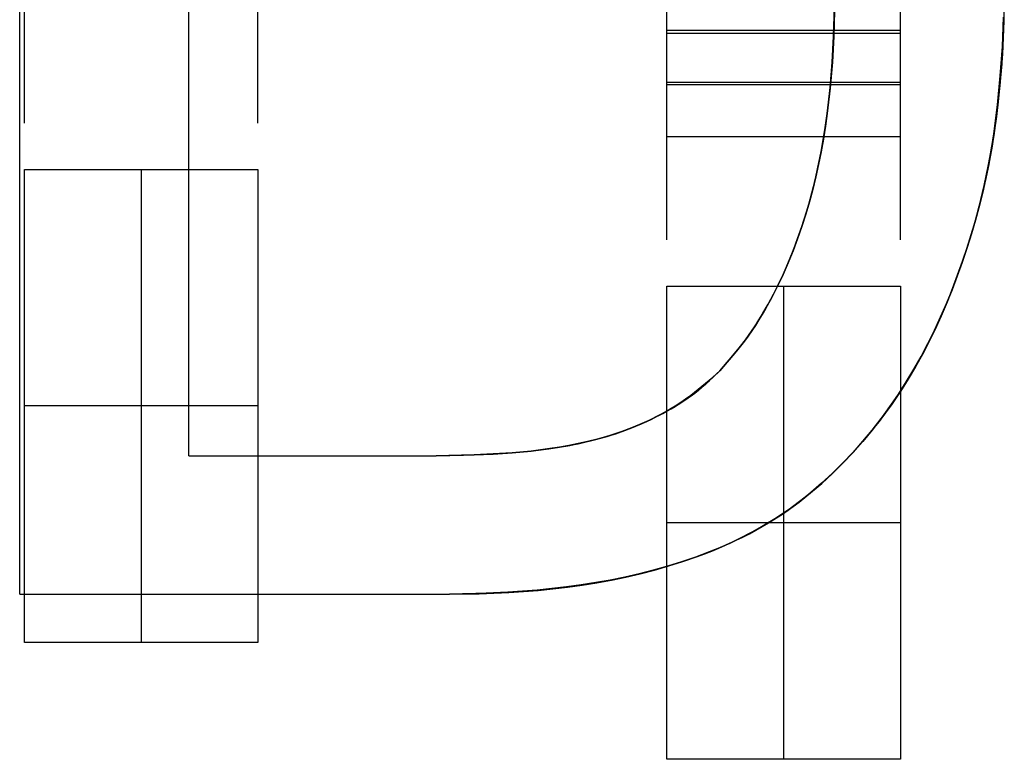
# Model space of a CAD drawing. Header units: millimetres. Extents: x -88 to 88, y -12 to 103.
# Tile 158 of 256: x -45.46 to -43.77, y 7.34 to 8.6. Entities that reach past the tile are written whole.
import ezdxf

# ---------------------------------------------------------------- set-up
doc = ezdxf.new("R2010")
doc.units = ezdxf.units.MM
doc.layers.add('Default', color=7, linetype='Continuous', true_color=0x000000)
doc.layers.add('TOP', color=7, linetype='Continuous', true_color=0xc80000)

msp = doc.modelspace()

# ---------------------------------------------------------------- linework, layer by layer
at = {"layer": 'Default', "color": 254, "true_color": 0xcad1ee}
for points in [[(-45.4512, 8.4246), (-45.4512, 8.9363)], [(-45.0512, 8.4246), (-45.0512, 8.9363)], [(-44.3512, 8.2246), (-44.3512, 8.7363)], [(-43.9512, 8.2246), (-43.9512, 8.7363)], [(-43.9512, 8.5834), (-44.3512, 8.5834)], [(-44.3512, 8.5787), (-43.9512, 8.5787)], [(-44.3512, 8.4949), (-43.9512, 8.4949)], [(-43.9512, 8.4902), (-44.3512, 8.4902)], [(-44.3512, 8.4017), (-43.9512, 8.4017)], [(-45.4512, 7.5352), (-45.4512, 8.3452)], [(-45.4512, 8.3452), (-45.0512, 8.3452)], [(-45.4512, 7.5352), (-45.4512, 8.3452)], [(-45.4512, 8.3452), (-45.0512, 8.3452)], [(-45.2512, 8.3452), (-45.2512, 7.5352)], [(-45.2512, 8.3452), (-45.2512, 7.5352)], [(-45.0512, 8.3452), (-45.0512, 7.5352)], [(-45.0512, 8.3452), (-45.0512, 7.5352)], [(-44.3512, 7.3352), (-44.3512, 8.1452)], [(-44.3512, 8.1452), (-43.9512, 8.1452)], [(-44.3512, 7.3352), (-44.3512, 8.1452)], [(-44.3512, 8.1452), (-43.9512, 8.1452)], [(-44.1512, 8.1452), (-44.1512, 7.3352)], [(-44.1512, 8.1452), (-44.1512, 7.3352)], [(-43.9512, 8.1452), (-43.9512, 7.3352)], [(-43.9512, 8.1452), (-43.9512, 7.3352)], [(-45.0512, 7.9402), (-45.4512, 7.9402)], [(-45.0512, 7.9402), (-45.4512, 7.9402)], [(-43.9512, 7.7402), (-44.3512, 7.7402)], [(-43.9512, 7.7402), (-44.3512, 7.7402)], [(-45.0512, 7.5352), (-45.4512, 7.5352)], [(-45.0512, 7.5352), (-45.4512, 7.5352)], [(-45.0512, 7.5352), (-45.4512, 7.5352)], [(-43.9512, 7.3352), (-44.3512, 7.3352)], [(-43.9512, 7.3352), (-44.3512, 7.3352)], [(-43.9512, 7.3352), (-44.3512, 7.3352)]]:
    msp.add_lwpolyline(points, dxfattribs=at)
at = {"layer": 'Default', "color": 254, "true_color": 0xcad1ee, "extrusion": (1, 0, 0)}
for points in [[(8.5787, -4.5484), (8.5957, -4.5398), (8.613, -4.5318), (8.6306, -4.5244), (8.6484, -4.5177), (8.6664, -4.5115), (8.6846, -4.506), (8.7031, -4.5011), (8.7216, -4.4968), (8.7404, -4.4932), (8.7592, -4.4903), (8.7781, -4.488), (8.7971, -4.4863), (8.8161, -4.4853), (8.8352, -4.485)], [(8.3452, -4.905), (8.3712, -4.9046), (8.3971, -4.9032), (8.423, -4.901), (8.4488, -4.8978), (8.4745, -4.8938), (8.5, -4.8889), (8.5253, -4.8831), (8.5504, -4.8764), (8.5753, -4.8689), (8.5999, -4.8605), (8.6242, -4.8512), (8.6481, -4.8412), (8.6717, -4.8303), (8.6949, -4.8186)], [(8.6719, -4.7254), (8.4949, -4.8186)], [(8.4949, -4.8186), (8.6719, -4.7254)], [(8.4949, -4.8186), (8.6719, -4.7254)], [(8.3452, -4.705), (8.3642, -4.7047), (8.3833, -4.7037), (8.4023, -4.702), (8.4212, -4.6997), (8.44, -4.6968), (8.4587, -4.6932), (8.4773, -4.6889), (8.4957, -4.684), (8.514, -4.6785), (8.532, -4.6723), (8.5498, -4.6656), (8.5674, -4.6582), (8.5847, -4.6502), (8.6017, -4.6416)], [(8.4017, -4.6416), (8.5787, -4.5484)], [(8.4017, -4.6416), (8.5787, -4.5484)], [(8.5787, -4.5484), (8.4017, -4.6416)], [(8.1452, -4.905), (8.1712, -4.9046), (8.1971, -4.9032), (8.223, -4.901), (8.2488, -4.8978), (8.2745, -4.8938), (8.3, -4.8889), (8.3253, -4.8831), (8.3504, -4.8764), (8.3753, -4.8689), (8.3999, -4.8605), (8.4242, -4.8512), (8.4481, -4.8412), (8.4717, -4.8303), (8.4949, -4.8186)], [(8.1452, -4.705), (8.1642, -4.7047), (8.1833, -4.7037), (8.2023, -4.702), (8.2212, -4.6997), (8.24, -4.6968), (8.2587, -4.6932), (8.2773, -4.6889), (8.2957, -4.684), (8.314, -4.6785), (8.332, -4.6723), (8.3498, -4.6656), (8.3674, -4.6582), (8.3847, -4.6502), (8.4017, -4.6416)], [(8.4017, -4.6416), (8.3847, -4.6502), (8.3674, -4.6582), (8.3498, -4.6656), (8.332, -4.6723), (8.314, -4.6785), (8.2957, -4.684), (8.2773, -4.6889), (8.2587, -4.6932), (8.24, -4.6968), (8.2212, -4.6997), (8.2023, -4.702), (8.1833, -4.7037), (8.1642, -4.7047), (8.1452, -4.705)], [(8.2545, -4.905), (8.2545, -4.705)], [(8.2545, -4.905), (8.2545, -4.705)], [(8.0545, -4.905), (8.0545, -4.705)], [(8.0545, -4.905), (8.0545, -4.705)], [(7.5352, -4.705), (7.5352, -4.905)], [(7.5352, -4.705), (7.5352, -4.905)], [(7.5352, -4.905), (7.5352, -4.705)], [(7.3352, -4.705), (7.3352, -4.905)], [(7.3352, -4.705), (7.3352, -4.905)], [(7.3352, -4.905), (7.3352, -4.705)]]:
    msp.add_lwpolyline(points, dxfattribs=at)
at = {"layer": 'Default', "color": 254, "true_color": 0xcad1ee, "extrusion": (1, -2.76537e-13, 1.32425e-12)}
msp.add_lwpolyline([(8.7389, -4.4935), (8.7204, -4.4971), (8.702, -4.5014), (8.6837, -4.5062), (8.6656, -4.5118), (8.6478, -4.5179), (8.6301, -4.5246), (8.6127, -4.532), (8.5955, -4.5399), (8.5787, -4.5484)], dxfattribs=at)
at = {"layer": 'Default', "color": 254, "true_color": 0xcad1ee, "extrusion": (1, 3.5585e-13, -1.03823e-12)}
msp.add_lwpolyline([(8.7389, -4.4935), (8.7204, -4.4971), (8.702, -4.5014), (8.6837, -4.5062), (8.6656, -4.5118), (8.6478, -4.5179), (8.6301, -4.5246), (8.6127, -4.532), (8.5955, -4.5399), (8.5787, -4.5484)], dxfattribs=at)
at = {"layer": 'Default', "color": 254, "true_color": 0xcad1ee, "extrusion": (1, -9.74721e-14, 4.76517e-13)}
msp.add_lwpolyline([(8.3452, -4.905), (8.3712, -4.9046), (8.3971, -4.9032), (8.423, -4.901), (8.4488, -4.8978), (8.4745, -4.8938), (8.5, -4.8889), (8.5253, -4.8831), (8.5504, -4.8764), (8.5753, -4.8689), (8.5999, -4.8605), (8.6242, -4.8512), (8.6481, -4.8412), (8.6717, -4.8303), (8.6949, -4.8186)], dxfattribs=at)
at = {"layer": 'Default', "color": 254, "true_color": 0xcad1ee, "extrusion": (1, -1.35769e-13, 4.67051e-13)}
for points in [[(8.6949, -4.8186), (8.6717, -4.8303), (8.6481, -4.8412), (8.6242, -4.8512), (8.5999, -4.8605), (8.5753, -4.8689), (8.5504, -4.8764), (8.5253, -4.8831), (8.5, -4.8889), (8.4745, -4.8938), (8.4488, -4.8978), (8.423, -4.901), (8.3971, -4.9032), (8.3712, -4.9046), (8.3452, -4.905)], [(8.1452, -4.905), (8.1712, -4.9046), (8.1971, -4.9032), (8.223, -4.901), (8.2488, -4.8978), (8.2745, -4.8938), (8.3, -4.8889), (8.3253, -4.8831), (8.3504, -4.8764), (8.3753, -4.8689), (8.3999, -4.8605), (8.4242, -4.8512), (8.4481, -4.8412), (8.4717, -4.8303), (8.4949, -4.8186)]]:
    msp.add_lwpolyline(points, dxfattribs=at)
at = {"layer": 'Default', "color": 254, "true_color": 0xcad1ee, "extrusion": (1, -5.37806e-14, 4.41682e-13)}
msp.add_lwpolyline([(8.3452, -4.705), (8.3642, -4.7047), (8.3833, -4.7037), (8.4023, -4.702), (8.4212, -4.6997), (8.44, -4.6968), (8.4587, -4.6932), (8.4773, -4.6889), (8.4957, -4.684), (8.514, -4.6785), (8.532, -4.6723), (8.5498, -4.6656), (8.5674, -4.6582), (8.5847, -4.6502), (8.6017, -4.6416)], dxfattribs=at)
at = {"layer": 'Default', "color": 254, "true_color": 0xcad1ee, "extrusion": (1, 1.0599e-13, -4.28776e-13)}
msp.add_lwpolyline([(8.6017, -4.6416), (8.5847, -4.6502), (8.5674, -4.6582), (8.5498, -4.6656), (8.532, -4.6723), (8.514, -4.6785), (8.4957, -4.684), (8.4773, -4.6889), (8.4587, -4.6932), (8.44, -4.6968), (8.4212, -4.6997), (8.4023, -4.702), (8.3833, -4.7037), (8.3642, -4.7047), (8.3452, -4.705)], dxfattribs=at)
at = {"layer": 'Default', "color": 254, "true_color": 0xcad1ee, "extrusion": (1, 1.85723e-14, 1.71461e-13)}
msp.add_lwpolyline([(8.4949, -4.8186), (8.4717, -4.8303), (8.4481, -4.8412), (8.4242, -4.8512), (8.3999, -4.8605), (8.3753, -4.8689), (8.3504, -4.8764), (8.3253, -4.8831), (8.3, -4.8889), (8.2745, -4.8938), (8.2488, -4.8978), (8.223, -4.901), (8.1971, -4.9032), (8.1712, -4.9046), (8.1452, -4.905)], dxfattribs=at)
at = {"layer": 'Default', "color": 254, "true_color": 0xcad1ee, "extrusion": (1, -7.90994e-14, 2.07935e-13)}
msp.add_lwpolyline([(8.1452, -4.705), (8.1642, -4.7047), (8.1833, -4.7037), (8.2023, -4.702), (8.2212, -4.6997), (8.24, -4.6968), (8.2587, -4.6932), (8.2773, -4.6889), (8.2957, -4.684), (8.314, -4.6785), (8.332, -4.6723), (8.3498, -4.6656), (8.3674, -4.6582), (8.3847, -4.6502), (8.4017, -4.6416)], dxfattribs=at)
at = {"layer": 'TOP', "color": 254, "true_color": 0xcad1ee, "extrusion": (1, 0, 0)}
for points in [[(7.618, 12.9615), (9.6726, 13.0345)], [(7.618, 13.2618), (9.6726, 13.3348)], [(9.4356, 13.0328), (7.855, 12.9767)], [(7.855, 13.277), (9.4356, 13.3331)], [(9.4313, 13.3458), (7.8603, 13.29)], [(8.5482, 13.0266), (8.5482, 13.3269)], [(8.5428, 13.033), (8.5428, 13.3333)], [(8.444, 13.0227), (8.444, 13.323)], [(8.4358, 13.029), (8.4358, 13.3292)], [(8.349, 13.019), (8.349, 13.3193)], [(8.3354, 13.025), (8.3354, 13.3253)], [(8.2621, 13.0154), (8.2621, 13.3156)], [(8.2415, 13.0211), (8.2415, 13.3214)], [(8.1843, 13.012), (8.1843, 13.3122)], [(8.1551, 13.0174), (8.1551, 13.3177)], [(8.1148, 13.0087), (8.1148, 13.309)], [(8.0765, 13.0139), (8.0765, 13.3141)], [(8.0534, 13.0057), (8.0534, 13.3059)], [(8.0003, 13.0028), (8.0003, 13.303)], [(8.0053, 13.0105), (8.0053, 13.3108)], [(7.9678, 13.0008), (7.9678, 13.3011)], [(7.9423, 13.0074), (7.9423, 13.3076)], [(7.939, 12.9988), (7.939, 13.2991)], [(7.9139, 12.9969), (7.9139, 13.2971)], [(7.8929, 12.9949), (7.8929, 13.2952)], [(7.8765, 12.9929), (7.8765, 13.2932)], [(7.8863, 13.0044), (7.8863, 13.3047)], [(7.8575, 12.9887), (7.8575, 13.289)], [(7.8605, 12.9898), (7.622, 12.9813)], [(7.8645, 12.9909), (7.8645, 13.2911)], [(7.855, 13.277), (7.855, 12.9767)], [(7.855, 13.2819), (7.855, 12.9816)], [(7.855, 12.9865), (7.855, 13.2868)], [(7.8365, 13.0016), (7.8365, 13.3019)], [(7.7933, 12.999), (7.7933, 13.2993)], [(7.7559, 12.9966), (7.7559, 13.2968)], [(7.7242, 12.9942), (7.7242, 13.2945)], [(7.6962, 12.9919), (7.6962, 13.2922)], [(7.6727, 12.9896), (7.6727, 13.2899)], [(7.6377, 12.9851), (7.6377, 13.2854)], [(7.653, 12.9874), (7.653, 13.2876)], [(7.6266, 12.9829), (7.6266, 13.2832)], [(7.618, 12.9701), (7.618, 13.2704)], [(7.62, 12.9808), (7.62, 13.281)]]:
    msp.add_lwpolyline(points, dxfattribs=at)
at = {"layer": 'TOP', "color": 254, "true_color": 0xcad1ee}
for points in [[(-45.4591, 7.618), (-45.4591, 9.6726)], [(-45.1694, 7.855), (-45.1694, 9.4356)], [(-43.7733, 8.6564), (-43.7743, 8.5996), (-43.7766, 8.5428), (-43.7784, 8.516), (-43.7807, 8.4892), (-43.7869, 8.4358), (-43.7943, 8.3854), (-43.7988, 8.3603), (-43.8037, 8.3354), (-43.809, 8.3117), (-43.8147, 8.2882), (-43.8209, 8.2648), (-43.8276, 8.2415), (-43.8344, 8.2197), (-43.8415, 8.1981), (-43.8568, 8.1551), (-43.8723, 8.1155), (-43.8806, 8.0959), (-43.8893, 8.0765), (-43.898, 8.0584), (-43.907, 8.0405), (-43.9165, 8.0228), (-43.9264, 8.0053), (-43.9359, 7.9892), (-43.9459, 7.9733), (-43.9561, 7.9577), (-43.9667, 7.9423), (-43.9771, 7.928), (-43.9877, 7.9139), (-43.9987, 7.9), (-44.0099, 7.8863), (-44.021, 7.8735), (-44.0322, 7.8609), (-44.0438, 7.8486), (-44.0556, 7.8365), (-44.0671, 7.8253), (-44.0788, 7.8144), (-44.0908, 7.8037), (-44.103, 7.7933), (-44.115, 7.7835), (-44.1272, 7.7739), (-44.1396, 7.7647), (-44.1524, 7.7559), (-44.1653, 7.7474), (-44.1785, 7.7394), (-44.1919, 7.7316), (-44.2054, 7.7242), (-44.2197, 7.7167), (-44.2341, 7.7095), (-44.2487, 7.7027), (-44.2635, 7.6962), (-44.2792, 7.6898), (-44.2951, 7.6838), (-44.3111, 7.6781), (-44.3273, 7.6727), (-44.3615, 7.6622), (-44.3787, 7.6574), (-44.396, 7.653), (-44.4143, 7.6486), (-44.4327, 7.6447), (-44.4697, 7.6377), (-44.5093, 7.6316), (-44.5491, 7.6266), (-44.5913, 7.6227), (-44.6335, 7.62), (-44.7232, 7.618)], [(-44.2606, 8.0003), (-44.238, 8.0265), (-44.2271, 8.0398), (-44.2166, 8.0534), (-44.2112, 8.0608), (-44.206, 8.0682), (-44.2009, 8.0758), (-44.196, 8.0834), (-44.1865, 8.099), (-44.1775, 8.1148), (-44.1683, 8.1318), (-44.1597, 8.1491), (-44.1515, 8.1666), (-44.1437, 8.1843), (-44.1359, 8.2035), (-44.1286, 8.2229), (-44.1217, 8.2424), (-44.1153, 8.2621), (-44.1088, 8.2836), (-44.1028, 8.3053), (-44.0973, 8.3271), (-44.0923, 8.349), (-44.0875, 8.3726), (-44.0833, 8.3963), (-44.0795, 8.4201), (-44.0762, 8.444), (-44.0703, 8.496), (-44.0681, 8.5221), (-44.0663, 8.5482), (-44.0641, 8.6045)], [(-44.7459, 7.855), (-44.6995, 7.8559), (-44.6533, 7.8575), (-44.612, 7.8603), (-44.5915, 7.8622), (-44.5709, 7.8645), (-44.5529, 7.8669), (-44.535, 7.8697), (-44.5171, 7.8728), (-44.4993, 7.8765), (-44.4839, 7.88), (-44.4686, 7.8839), (-44.4535, 7.8882), (-44.4384, 7.8929), (-44.4249, 7.8976), (-44.4116, 7.9027), (-44.3984, 7.9081), (-44.3853, 7.9139), (-44.3732, 7.9197), (-44.3613, 7.9258), (-44.3496, 7.9323), (-44.338, 7.939), (-44.3272, 7.9457), (-44.3167, 7.9527), (-44.3115, 7.9563), (-44.3064, 7.9601), (-44.3014, 7.9639), (-44.2964, 7.9678), (-44.2918, 7.9717), (-44.2872, 7.9756), (-44.2782, 7.9837), (-44.2606, 8.0003)], [(-45.1694, 7.855), (-44.7459, 7.855)], [(-45.4591, 7.618), (-44.7232, 7.618)]]:
    msp.add_lwpolyline(points, dxfattribs=at)
at = {"layer": 'TOP', "color": 254, "true_color": 0xcad1ee, "extrusion": (-9.13149e-08, 1, -2.11284e-09)}
msp.add_lwpolyline([(45.1694, 12.9767), (44.7459, 12.9865)], dxfattribs=at)
at = {"layer": 'TOP', "color": 254, "true_color": 0xcad1ee, "extrusion": (-7.02206e-08, 1, -1.62452e-09)}
msp.add_lwpolyline([(44.7459, 13.2868), (45.1694, 13.277)], dxfattribs=at)
at = {"layer": 'TOP', "color": 254, "true_color": 0xcad1ee, "extrusion": (-8.25998e-16, 1, 2.46881e-08)}
msp.add_lwpolyline([(45.4591, 13.2618), (45.4591, 12.9615)], dxfattribs=at)
at = {"layer": 'TOP', "color": 254, "true_color": 0xcad1ee, "extrusion": (-9.15848e-08, 1, -2.12538e-09)}
msp.add_lwpolyline([(44.7232, 12.9786), (45.4591, 12.9615)], dxfattribs=at)
at = {"layer": 'TOP', "color": 254, "true_color": 0xcad1ee, "extrusion": (-6.99132e-08, 1, -1.62221e-09)}
msp.add_lwpolyline([(44.7232, 13.2789), (45.4591, 13.2618)], dxfattribs=at)
at = {"layer": 'TOP', "color": 254, "true_color": 0xcad1ee, "extrusion": (1, -2.60672e-15, 3.34919e-08)}
msp.add_lwpolyline([(7.618, 12.9786), (7.618, 13.2789)], dxfattribs=at)
at = {"layer": 'TOP', "color": 254, "true_color": 0xcad1ee}
for points in [[(-44.2606, 8.0003, 13.0028), (-44.2319, 8.0339, 13.0046), (-44.225, 8.0424, 13.0051), (-44.2183, 8.0512, 13.0055), (-44.2118, 8.06, 13.006), (-44.2054, 8.069, 13.0065), (-44.1993, 8.0782, 13.0069), (-44.1934, 8.0875, 13.0074), (-44.1877, 8.0969, 13.0079), (-44.1821, 8.1065, 13.0083), (-44.1715, 8.1258, 13.0093), (-44.1614, 8.1455, 13.0102), (-44.152, 8.1654, 13.0111), (-44.1432, 8.1856, 13.012), (-44.1349, 8.206, 13.0129), (-44.1272, 8.2267, 13.0138), (-44.12, 8.2475, 13.0148), (-44.1133, 8.2685, 13.0157), (-44.1071, 8.2897, 13.0165), (-44.1013, 8.311, 13.0174), (-44.096, 8.3324, 13.0183), (-44.0912, 8.3539, 13.0192), (-44.0869, 8.3755, 13.02), (-44.0831, 8.3972, 13.0209), (-44.0766, 8.4409, 13.0226), (-44.0715, 8.4847, 13.0243), (-44.0676, 8.5287, 13.0259), (-44.0651, 8.5727, 13.0275), (-44.063, 8.6609, 13.0307)], [(-44.063, 8.6609, 13.331), (-44.0651, 8.5727, 13.3278), (-44.0676, 8.5287, 13.3262), (-44.0715, 8.4847, 13.3245), (-44.0766, 8.4409, 13.3229), (-44.0831, 8.3972, 13.3212), (-44.0869, 8.3755, 13.3203), (-44.0912, 8.3539, 13.3194), (-44.096, 8.3324, 13.3186), (-44.1013, 8.311, 13.3177), (-44.1071, 8.2897, 13.3168), (-44.1133, 8.2685, 13.3159), (-44.12, 8.2475, 13.315), (-44.1272, 8.2267, 13.3141), (-44.1349, 8.206, 13.3132), (-44.1432, 8.1856, 13.3123), (-44.152, 8.1654, 13.3114), (-44.1614, 8.1455, 13.3104), (-44.1715, 8.1258, 13.3095), (-44.1821, 8.1065, 13.3086), (-44.1877, 8.0969, 13.3081), (-44.1934, 8.0875, 13.3077), (-44.1993, 8.0782, 13.3072), (-44.2054, 8.069, 13.3067), (-44.2118, 8.06, 13.3063), (-44.2183, 8.0512, 13.3058), (-44.225, 8.0424, 13.3053), (-44.2319, 8.0339, 13.3049), (-44.2606, 8.0003, 13.303)], [(-44.063, 8.6609, 13.0307), (-44.0656, 8.5731, 13.0276), (-44.0681, 8.5291, 13.0259), (-44.0717, 8.4851, 13.0243), (-44.0766, 8.4412, 13.0226), (-44.0796, 8.4194, 13.0218), (-44.083, 8.3976, 13.0209), (-44.0869, 8.3758, 13.0201), (-44.0912, 8.3541, 13.0192), (-44.096, 8.3325, 13.0183), (-44.1013, 8.311, 13.0174), (-44.107, 8.2896, 13.0165), (-44.1133, 8.2685, 13.0156), (-44.1199, 8.2475, 13.0148), (-44.1271, 8.2267, 13.0139), (-44.1348, 8.2062, 13.0129), (-44.1431, 8.1858, 13.012), (-44.1519, 8.1656, 13.0111), (-44.1614, 8.1455, 13.0102), (-44.1714, 8.1258, 13.0093), (-44.182, 8.1065, 13.0083), (-44.1876, 8.097, 13.0079), (-44.1933, 8.0876, 13.0074), (-44.1993, 8.0783, 13.0069), (-44.2054, 8.0691, 13.0065), (-44.2118, 8.06, 13.006), (-44.2183, 8.0512, 13.0055), (-44.2251, 8.0425, 13.0051), (-44.232, 8.0339, 13.0046), (-44.2606, 8.0003, 13.0028)], [(-44.2606, 8.0003, 13.303), (-44.232, 8.0339, 13.3049), (-44.2251, 8.0425, 13.3053), (-44.2183, 8.0512, 13.3058), (-44.2118, 8.06, 13.3063), (-44.2054, 8.0691, 13.3067), (-44.1993, 8.0783, 13.3072), (-44.1933, 8.0876, 13.3077), (-44.1876, 8.097, 13.3081), (-44.1821, 8.1065, 13.3086), (-44.1714, 8.1258, 13.3095), (-44.1614, 8.1455, 13.3105), (-44.152, 8.1654, 13.3114), (-44.1432, 8.1856, 13.3123), (-44.1349, 8.2061, 13.3132), (-44.1271, 8.2268, 13.3141), (-44.1199, 8.2477, 13.315), (-44.1132, 8.2687, 13.3159), (-44.107, 8.2899, 13.3168), (-44.1013, 8.3111, 13.3177), (-44.096, 8.3325, 13.3186), (-44.0912, 8.3541, 13.3195), (-44.0869, 8.3758, 13.3203), (-44.083, 8.3975, 13.3212), (-44.0796, 8.4193, 13.322), (-44.0766, 8.4412, 13.3229), (-44.0717, 8.4851, 13.3246), (-44.0681, 8.5291, 13.3262), (-44.0656, 8.5731, 13.3278), (-44.063, 8.6609, 13.331)], [(-43.7745, 8.6062, 13.3356), (-43.7767, 8.5559, 13.3337), (-43.7801, 8.5057, 13.3319), (-43.785, 8.4556, 13.33), (-43.788, 8.4306, 13.329), (-43.7915, 8.4057, 13.3281), (-43.7954, 8.3809, 13.3271), (-43.7998, 8.3561, 13.3261), (-43.8048, 8.3314, 13.3251), (-43.8102, 8.3068, 13.3241), (-43.8163, 8.2823, 13.3231), (-43.8229, 8.2578, 13.3221), (-43.8299, 8.2338, 13.3211), (-43.8374, 8.2099, 13.3201), (-43.8453, 8.1861, 13.3191), (-43.8538, 8.1624, 13.318), (-43.8628, 8.1389, 13.317), (-43.8723, 8.1156, 13.3159), (-43.8823, 8.0926, 13.3149), (-43.8929, 8.0697, 13.3138), (-43.9041, 8.0471, 13.3128), (-43.9158, 8.0249, 13.3117), (-43.9282, 8.0029, 13.3107), (-43.9412, 7.9813, 13.3096), (-43.9548, 7.9601, 13.3086), (-43.969, 7.9392, 13.3075), (-43.984, 7.9188, 13.3064), (-43.9996, 7.8989, 13.3054), (-44.0157, 7.8795, 13.3043), (-44.0324, 7.8607, 13.3033), (-44.0497, 7.8424, 13.3022), (-44.0675, 7.8247, 13.3012), (-44.0766, 7.8161, 13.3007), (-44.0859, 7.8077, 13.3002), (-44.0954, 7.7994, 13.2997), (-44.105, 7.7913, 13.2992), (-44.1148, 7.7834, 13.2986), (-44.1248, 7.7757, 13.2981), (-44.1349, 7.7681, 13.2976), (-44.1452, 7.7607, 13.2972), (-44.1556, 7.7537, 13.2967), (-44.1662, 7.7468, 13.2962), (-44.1769, 7.7402, 13.2957), (-44.1877, 7.7338, 13.2952), (-44.1987, 7.7276, 13.2948), (-44.2098, 7.7216, 13.2943), (-44.221, 7.7158, 13.2938), (-44.2324, 7.7103, 13.2934), (-44.2438, 7.7049, 13.2929), (-44.2553, 7.6998, 13.2925), (-44.2786, 7.6902, 13.2916), (-44.3021, 7.6813, 13.2908), (-44.3258, 7.6732, 13.2899), (-44.35, 7.6657, 13.2891), (-44.3743, 7.6589, 13.2883), (-44.3987, 7.6527, 13.2875), (-44.4233, 7.6472, 13.2868), (-44.4481, 7.6422, 13.286), (-44.4729, 7.6378, 13.2853), (-44.4978, 7.6339, 13.2846), (-44.5228, 7.6305, 13.2839), (-44.5478, 7.6276, 13.2832), (-44.5729, 7.6251, 13.2826), (-44.6231, 7.6214, 13.2813), (-44.6732, 7.6191, 13.2801), (-44.7232, 7.618, 13.2789)], [(-44.7232, 7.618, 12.9786), (-44.673, 7.6191, 12.9798), (-44.6228, 7.6213, 12.981), (-44.5727, 7.625, 12.9823), (-44.5477, 7.6275, 12.983), (-44.5227, 7.6304, 12.9836), (-44.4978, 7.6337, 12.9843), (-44.473, 7.6376, 12.985), (-44.4482, 7.642, 12.9858), (-44.4235, 7.647, 12.9865), (-44.3989, 7.6526, 12.9873), (-44.3744, 7.6588, 12.988), (-44.35, 7.6657, 12.9888), (-44.3257, 7.6732, 12.9897), (-44.3019, 7.6814, 12.9905), (-44.2783, 7.6903, 12.9914), (-44.2551, 7.6999, 12.9922), (-44.2436, 7.705, 12.9927), (-44.2323, 7.7103, 12.9931), (-44.221, 7.7158, 12.9936), (-44.2098, 7.7215, 12.994), (-44.1988, 7.7275, 12.9945), (-44.1878, 7.7337, 12.995), (-44.177, 7.7401, 12.9954), (-44.1662, 7.7467, 12.9959), (-44.1556, 7.7536, 12.9964), (-44.1451, 7.7608, 12.9969), (-44.1349, 7.7681, 12.9974), (-44.1248, 7.7757, 12.9979), (-44.1148, 7.7834, 12.9984), (-44.105, 7.7913, 12.9989), (-44.0954, 7.7995, 12.9994), (-44.0859, 7.8077, 12.9999), (-44.0766, 7.8162, 13.0004), (-44.0674, 7.8248, 13.0009), (-44.0496, 7.8425, 13.002), (-44.0323, 7.8608, 13.003), (-44.0156, 7.8797, 13.0041), (-43.9995, 7.899, 13.0051), (-43.9839, 7.9189, 13.0062), (-43.9689, 7.9394, 13.0072), (-43.9547, 7.9602, 13.0083), (-43.9411, 7.9814, 13.0094), (-43.9281, 8.003, 13.0104), (-43.9157, 8.025, 13.0115), (-43.904, 8.0473, 13.0125), (-43.8928, 8.0698, 13.0136), (-43.8823, 8.0927, 13.0146), (-43.8722, 8.1157, 13.0157), (-43.8628, 8.139, 13.0167), (-43.8538, 8.1625, 13.0178), (-43.8453, 8.1862, 13.0188), (-43.8374, 8.21, 13.0198), (-43.8299, 8.2339, 13.0208), (-43.8228, 8.2579, 13.0218), (-43.8162, 8.2824, 13.0229), (-43.8102, 8.307, 13.0239), (-43.8047, 8.3316, 13.0249), (-43.7998, 8.3564, 13.0259), (-43.7954, 8.3811, 13.0268), (-43.7914, 8.406, 13.0278), (-43.7849, 8.4558, 13.0297), (-43.7801, 8.5058, 13.0316), (-43.7766, 8.5559, 13.0335), (-43.7745, 8.6061, 13.0353)], [(-44.7232, 7.618, 13.2789), (-44.6725, 7.6187, 13.2801), (-44.6218, 7.6206, 13.2813), (-44.5965, 7.6223, 13.282), (-44.5713, 7.6244, 13.2826), (-44.5461, 7.627, 13.2833), (-44.5209, 7.63, 13.284), (-44.4958, 7.6335, 13.2847), (-44.4709, 7.6375, 13.2854), (-44.446, 7.642, 13.2861), (-44.4212, 7.6471, 13.2868), (-44.3965, 7.6528, 13.2876), (-44.3721, 7.6592, 13.2884), (-44.3478, 7.6663, 13.2892), (-44.3237, 7.6739, 13.29), (-44.2985, 7.6825, 13.2909), (-44.2862, 7.6871, 13.2913), (-44.2741, 7.6918, 13.2918), (-44.2623, 7.6967, 13.2922), (-44.2506, 7.7018, 13.2927), (-44.2392, 7.7071, 13.2931), (-44.2279, 7.7126, 13.2936), (-44.2058, 7.7239, 13.2945), (-44.1844, 7.7359, 13.2954), (-44.1739, 7.7421, 13.2958), (-44.1635, 7.7486, 13.2963), (-44.1533, 7.7552, 13.2968), (-44.1433, 7.7621, 13.2972), (-44.1335, 7.7692, 13.2977), (-44.1238, 7.7765, 13.2982), (-44.1142, 7.7841, 13.2987), (-44.1048, 7.7918, 13.2992), (-44.0862, 7.8078, 13.3002), (-44.068, 7.8245, 13.3012), (-44.0501, 7.8421, 13.3022), (-44.0326, 7.8605, 13.3032), (-44.0154, 7.8799, 13.3043), (-43.9985, 7.9002, 13.3054), (-43.9818, 7.9216, 13.3066), (-43.9662, 7.9431, 13.3077), (-43.9516, 7.9645, 13.3088), (-43.938, 7.9858, 13.3098), (-43.9254, 8.0071, 13.3109), (-43.9135, 8.0282, 13.3119), (-43.9025, 8.0493, 13.3129), (-43.8923, 8.0702, 13.3138), (-43.8814, 8.094, 13.3149), (-43.8714, 8.1177, 13.316), (-43.8621, 8.1413, 13.3171), (-43.8449, 8.1881, 13.3191), (-43.837, 8.2114, 13.3201), (-43.8297, 8.2347, 13.3211), (-43.8228, 8.2582, 13.3221), (-43.8163, 8.2818, 13.3231), (-43.8104, 8.3056, 13.3241), (-43.805, 8.3296, 13.325), (-43.8, 8.354, 13.326), (-43.7955, 8.3786, 13.327), (-43.7914, 8.4037, 13.328), (-43.7844, 8.4553, 13.33), (-43.7795, 8.5023, 13.3317), (-43.7776, 8.5265, 13.3326), (-43.7761, 8.5512, 13.3336), (-43.7742, 8.6025, 13.3354)], [(-43.7743, 8.6022, 13.0352), (-43.7761, 8.5508, 13.0333), (-43.7776, 8.5261, 13.0324), (-43.7796, 8.502, 13.0315), (-43.7844, 8.4553, 13.0297), (-43.7914, 8.4035, 13.0277), (-43.7955, 8.3784, 13.0267), (-43.8, 8.3537, 13.0258), (-43.805, 8.3295, 13.0248), (-43.8104, 8.3055, 13.0238), (-43.8163, 8.2818, 13.0228), (-43.8227, 8.2583, 13.0219), (-43.8296, 8.2349, 13.0209), (-43.837, 8.2116, 13.0199), (-43.8448, 8.1884, 13.0189), (-43.862, 8.1416, 13.0168), (-43.8713, 8.118, 13.0158), (-43.8814, 8.0942, 13.0147), (-43.8922, 8.0703, 13.0136), (-43.9024, 8.0495, 13.0126), (-43.9134, 8.0285, 13.0116), (-43.9251, 8.0075, 13.0106), (-43.9377, 7.9863, 13.0096), (-43.9513, 7.9649, 13.0085), (-43.9659, 7.9435, 13.0074), (-43.9815, 7.922, 13.0063), (-43.9983, 7.9004, 13.0052), (-44.0153, 7.88, 13.0041), (-44.0325, 7.8606, 13.003), (-44.0501, 7.8421, 13.0019), (-44.068, 7.8245, 13.0009), (-44.0862, 7.8078, 12.9999), (-44.1048, 7.7918, 12.9989), (-44.1142, 7.7841, 12.9984), (-44.1238, 7.7765, 12.9979), (-44.1334, 7.7692, 12.9975), (-44.1433, 7.7621, 12.997), (-44.1532, 7.7553, 12.9965), (-44.1634, 7.7486, 12.996), (-44.1737, 7.7422, 12.9956), (-44.1842, 7.736, 12.9951), (-44.2057, 7.724, 12.9942), (-44.2277, 7.7127, 12.9933), (-44.239, 7.7072, 12.9929), (-44.2504, 7.7019, 12.9924), (-44.2621, 7.6968, 12.992), (-44.2739, 7.6919, 12.9915), (-44.286, 7.6872, 12.9911), (-44.2983, 7.6826, 12.9906), (-44.3235, 7.6739, 12.9897), (-44.3476, 7.6663, 12.9889), (-44.3719, 7.6593, 12.9881), (-44.3964, 7.6529, 12.9873), (-44.4211, 7.6471, 12.9866), (-44.4459, 7.642, 12.9858), (-44.4708, 7.6375, 12.9851), (-44.4958, 7.6335, 12.9844), (-44.5209, 7.63, 12.9837), (-44.5461, 7.627, 12.983), (-44.5713, 7.6244, 12.9823), (-44.5965, 7.6223, 12.9817), (-44.6218, 7.6206, 12.9811), (-44.6725, 7.6187, 12.9798), (-44.7232, 7.618, 12.9786)], [(-44.7459, 7.855, 12.9865), (-44.6808, 7.8564, 12.988), (-44.6482, 7.8578, 12.9888), (-44.6158, 7.86, 12.9897), (-44.5833, 7.863, 12.9905), (-44.551, 7.8672, 12.9914), (-44.535, 7.8697, 12.9919), (-44.5189, 7.8725, 12.9923), (-44.503, 7.8757, 12.9928), (-44.4871, 7.8792, 12.9933), (-44.4705, 7.8834, 12.9938), (-44.4544, 7.8879, 12.9944), (-44.4387, 7.8928, 12.9949), (-44.4233, 7.8982, 12.9954), (-44.4084, 7.904, 12.996), (-44.3937, 7.9101, 12.9965), (-44.3793, 7.9167, 12.9971), (-44.3652, 7.9238, 12.9977), (-44.3509, 7.9314, 12.9983), (-44.3439, 7.9355, 12.9986), (-44.3369, 7.9396, 12.9989), (-44.33, 7.9439, 12.9992), (-44.3232, 7.9483, 12.9995), (-44.3164, 7.9529, 12.9998), (-44.3097, 7.9577, 13.0001), (-44.3033, 7.9624, 13.0005), (-44.2971, 7.9673, 13.0008), (-44.2909, 7.9724, 13.0011), (-44.2848, 7.9777, 13.0014), (-44.2727, 7.9888, 13.0021), (-44.2606, 8.0003, 13.0028)], [(-44.2606, 8.0003, 13.303), (-44.2726, 7.9889, 13.3024), (-44.2847, 7.9778, 13.3017), (-44.2908, 7.9725, 13.3014), (-44.297, 7.9674, 13.3011), (-44.3032, 7.9625, 13.3007), (-44.3096, 7.9577, 13.3004), (-44.3163, 7.9529, 13.3001), (-44.3231, 7.9484, 13.2998), (-44.33, 7.9439, 13.2995), (-44.3369, 7.9396, 13.2992), (-44.3438, 7.9355, 13.2988), (-44.3509, 7.9315, 13.2985), (-44.3651, 7.9238, 13.2979), (-44.3793, 7.9167, 13.2974), (-44.3938, 7.9101, 13.2968), (-44.4085, 7.9039, 13.2962), (-44.4235, 7.8981, 13.2957), (-44.4389, 7.8928, 13.2951), (-44.4546, 7.8879, 13.2946), (-44.4706, 7.8833, 13.2941), (-44.4871, 7.8792, 13.2936), (-44.503, 7.8757, 13.2931), (-44.5189, 7.8725, 13.2926), (-44.535, 7.8697, 13.2921), (-44.551, 7.8672, 13.2917), (-44.5833, 7.863, 13.2908), (-44.6158, 7.86, 13.2899), (-44.6482, 7.8578, 13.2891), (-44.6808, 7.8564, 13.2883), (-44.7459, 7.855, 13.2868)], [(-44.2606, 8.0003, 13.0028), (-44.2725, 7.9892, 13.0021), (-44.2847, 7.9785, 13.0014), (-44.2973, 7.9682, 13.0008), (-44.3037, 7.9632, 13.0005), (-44.3101, 7.9583, 13.0001), (-44.3167, 7.9535, 12.9998), (-44.3233, 7.9489, 12.9995), (-44.3301, 7.9444, 12.9992), (-44.3369, 7.94, 12.9989), (-44.3439, 7.9357, 12.9986), (-44.3509, 7.9316, 12.9983), (-44.358, 7.9276, 12.998), (-44.3653, 7.9237, 12.9977), (-44.3798, 7.9165, 12.9971), (-44.3946, 7.9098, 12.9965), (-44.4096, 7.9035, 12.9959), (-44.4249, 7.8977, 12.9954), (-44.4403, 7.8924, 12.9948), (-44.4558, 7.8875, 12.9943), (-44.4714, 7.8831, 12.9938), (-44.4872, 7.8792, 12.9933), (-44.5031, 7.8757, 12.9928), (-44.519, 7.8725, 12.9923), (-44.5351, 7.8697, 12.9919), (-44.5512, 7.8672, 12.9914), (-44.5674, 7.865, 12.991), (-44.5836, 7.8631, 12.9905), (-44.6161, 7.8601, 12.9897), (-44.6486, 7.858, 12.9888), (-44.6812, 7.8566, 12.988), (-44.7459, 7.855, 12.9865)], [(-44.7459, 7.855, 13.2868), (-44.6811, 7.8566, 13.2883), (-44.6486, 7.858, 13.2891), (-44.6161, 7.8601, 13.2899), (-44.5836, 7.8631, 13.2908), (-44.5675, 7.865, 13.2912), (-44.5513, 7.8672, 13.2917), (-44.5352, 7.8696, 13.2921), (-44.5192, 7.8725, 13.2926), (-44.5032, 7.8756, 13.2931), (-44.4872, 7.8792, 13.2936), (-44.4713, 7.8832, 13.2941), (-44.4556, 7.8875, 13.2946), (-44.4401, 7.8924, 13.2951), (-44.4249, 7.8976, 13.2956), (-44.4097, 7.9034, 13.2962), (-44.3948, 7.9096, 13.2968), (-44.38, 7.9164, 13.2973), (-44.3653, 7.9237, 13.2979), (-44.3581, 7.9276, 13.2982), (-44.351, 7.9315, 13.2985), (-44.344, 7.9357, 13.2988), (-44.337, 7.9399, 13.2992), (-44.3302, 7.9443, 13.2995), (-44.3234, 7.9489, 13.2998), (-44.3167, 7.9535, 13.3001), (-44.3102, 7.9583, 13.3004), (-44.2972, 7.9682, 13.3011), (-44.2847, 7.9786, 13.3017), (-44.2725, 7.9893, 13.3024), (-44.2606, 8.0003, 13.303)]]:
    msp.add_polyline3d(points, dxfattribs=at)

doc.saveas('drawing.dxf')
